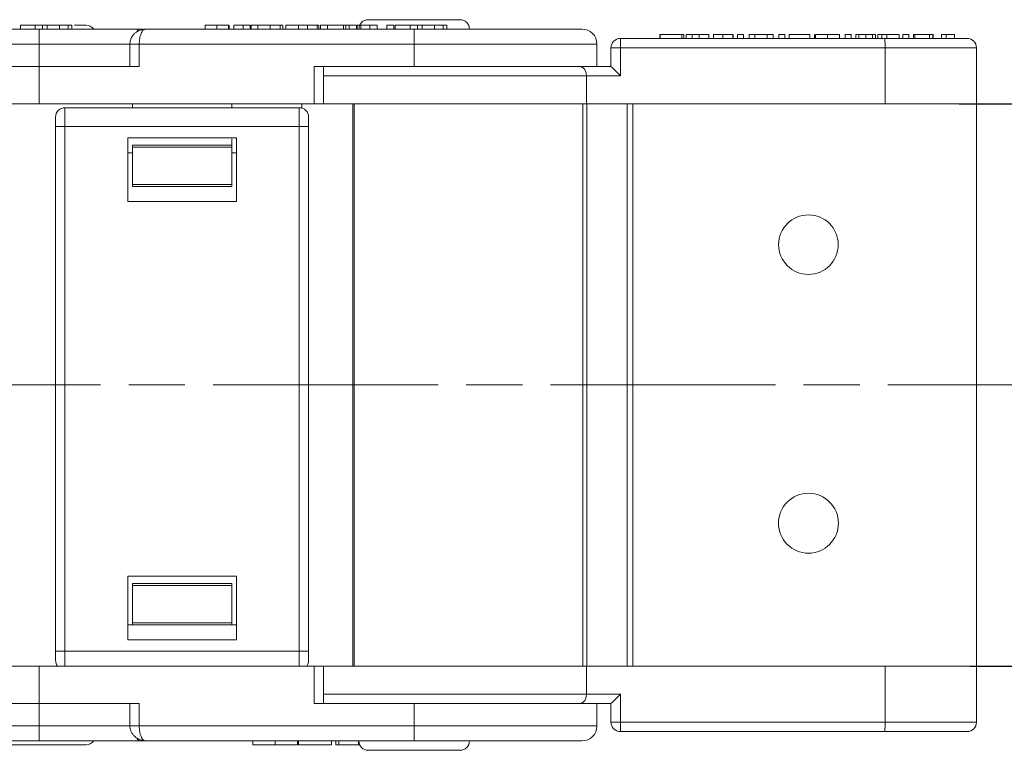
# Model space of a CAD drawing. Header units: millimetres. Extents: x 3378 to 3879, y -297 to 55.
# Tile 8 of 31: x 3751 to 3804, y -203 to -164. Entities that reach past the tile are written whole.
import ezdxf

# ---------------------------------------------------------------- set-up
doc = ezdxf.new("R2010")
doc.units = ezdxf.units.MM
doc.linetypes.add('ACAD_ISO08W100', pattern=[36, 24, -3, 6, -3])
doc.linetypes.add('CENTER', pattern=[0.6, 0.375, -0.075, 0.075, -0.075])
doc.layers.add('中心线', color=1, linetype='CENTER', lineweight=25)
doc.styles.get("Standard").update_dxf_attribs({"font": '仿宋_GB2312.ttf', "width": 0.8})
doc.dimstyles.new('ISO-15', dxfattribs={"dimtxt": 5, "dimasz": 5, "dimexe": 2.5, "dimexo": 0.625, "dimgap": 2.5, "dimtad": 1, "dimdsep": 46, "dimtxsty": 'Standard', "dimcen": 2.5, "dimadec": 0, "dimazin": 0, "dimtfac": 1, "dimtmove": 0, "dimatfit": 3, "dimfxl": 0, "dimarcsym": 0})

# ---------------------------------------------------------------- blocks, each defined once
blk = doc.blocks.new('*D299')
at = {"color": 0, "lineweight": -2}
for p, q in [((3801.167, -168.048), (3827.184, -168.048)), ((3824.684, -173.048), (3824.684, -193.048)), ((3801.756, -198.048), (3827.184, -198.048))]:
    blk.add_line(p, q, dxfattribs=at)
at = {"color": 0, "lineweight": 9}
for points in [[(3823.851, -173.048), (3825.517, -173.048), (3824.684, -168.048)], [(3823.851, -193.048), (3825.517, -193.048), (3824.684, -198.048)]]:
    blk.add_solid(points, dxfattribs=at)
at = {"layer": 'Defpoints', "color": 0, "lineweight": 9}
for p in [(3800.542, -168.048), (3801.131, -198.048), (3824.684, -198.048)]:
    blk.add_point(p, dxfattribs=at)
at = {"color": 0, "lineweight": 9, "insert": (3819.684, -183.048), "char_height": 5, "attachment_point": 5, "rotation": 90}
blk.add_mtext('30', dxfattribs=at)

msp = doc.modelspace()

# ---------------------------------------------------------------- linework, layer by layer
at = {"color": 7, "linetype": 'Continuous', "lineweight": 15}
for p, q in [((3751.092, -164.048), (3751.092, -163.848)), ((3751.887, -163.848), (3751.092, -163.848)), ((3752.271, -163.848), (3751.887, -163.848)), ((3751.887, -164.048), (3751.887, -163.848)), ((3752.271, -163.848), (3752.271, -164.048)), ((3752.528, -163.848), (3752.271, -163.848)), ((3752.528, -164.048), (3752.528, -163.848)), ((3753.18, -164.048), (3753.18, -163.848)), ((3753.636, -164.048), (3753.636, -163.848)), ((3753.834, -164.048), (3753.834, -163.848)), ((3760.947, -164.048), (3760.947, -163.848)), ((3761.565, -164.048), (3761.565, -163.848)), ((3762.186, -164.048), (3762.186, -163.848)), ((3762.208, -163.848), (3762.186, -163.848)), ((3762.229, -164.048), (3762.229, -163.848)), ((3762.485, -164.048), (3762.485, -163.848)), ((3762.972, -164.048), (3762.972, -163.848)), ((3762.972, -163.848), (3763.356, -163.848)), ((3763.356, -164.048), (3763.356, -163.848)), ((3763.398, -164.048), (3763.398, -163.848)), ((3763.766, -164.048), (3763.766, -163.848)), ((3764.234, -163.848), (3764.17, -163.848)), ((3764.42, -163.848), (3764.42, -164.048)), ((3764.957, -164.048), (3764.957, -163.848)), ((3765.099, -164.048), (3765.099, -163.848)), ((3765.252, -163.848), (3765.252, -164.048)), ((3765.252, -163.848), (3765.929, -163.848)), ((3765.929, -164.048), (3765.929, -163.848)), ((3766.857, -163.848), (3766.275, -163.848)), ((3766.413, -164.048), (3766.413, -163.848)), ((3767.018, -163.848), (3766.857, -163.848)), ((3766.918, -164.048), (3766.918, -163.848)), ((3767.018, -164.048), (3767.018, -163.848)), ((3767.097, -164.048), (3767.097, -163.848)), ((3767.481, -163.848), (3767.097, -163.848)), ((3767.481, -163.848), (3767.481, -164.048)), ((3768.327, -163.848), (3767.481, -163.848)), ((3768.327, -164.048), (3768.327, -163.848)), ((3768.456, -163.848), (3768.327, -163.848)), ((3768.456, -164.048), (3768.456, -163.848)), ((3768.634, -163.848), (3768.456, -163.848)), ((3768.634, -164.048), (3768.634, -163.848)), ((3769.018, -163.848), (3768.634, -163.848)), ((3769.018, -163.848), (3769.018, -164.048)), ((3769.065, -164.048), (3769.065, -163.848)), ((3769.248, -164.048), (3769.248, -163.848)), ((3769.735, -164.048), (3769.735, -163.848)), ((3769.735, -163.848), (3770.12, -163.848)), ((3770.12, -164.048), (3770.12, -163.848)), ((3770.632, -164.048), (3770.632, -163.848)), ((3771.016, -163.848), (3770.632, -163.848)), ((3771.016, -163.848), (3771.016, -164.048)), ((3771.092, -164.048), (3771.092, -163.848)), ((3771.887, -163.848), (3771.092, -163.848)), ((3771.887, -164.048), (3771.887, -163.848)), ((3772.271, -163.848), (3771.887, -163.848)), ((3772.271, -163.848), (3772.271, -164.048)), ((3772.528, -163.848), (3772.271, -163.848)), ((3772.528, -164.048), (3772.528, -163.848)), ((3773.18, -164.048), (3773.18, -163.848)), ((3773.636, -164.048), (3773.636, -163.848)), ((3773.834, -164.048), (3773.834, -163.848)), ((3752.097, -164.048), (3737.767, -164.048)), ((3752.097, -164.848), (3752.097, -164.048)), ((3757.767, -164.048), (3757.702, -164.078)), ((3772.097, -164.048), (3757.767, -164.048)), ((3772.097, -164.848), (3772.097, -164.048)), ((3785.199, -164.548), (3785.199, -164.348)), ((3785.225, -164.348), (3785.199, -164.348)), ((3786.379, -164.348), (3785.225, -164.348)), ((3785.225, -164.548), (3785.225, -164.348)), ((3786.379, -164.548), (3786.379, -164.348)), ((3786.481, -164.348), (3786.379, -164.348)), ((3786.481, -164.548), (3786.481, -164.348)), ((3786.609, -164.548), (3786.609, -164.348)), ((3786.927, -164.548), (3786.927, -164.348)), ((3787.305, -164.548), (3787.305, -164.348)), ((3787.305, -164.348), (3787.815, -164.348)), ((3787.815, -164.548), (3787.815, -164.348)), ((3788.071, -164.548), (3788.071, -164.348)), ((3788.572, -164.548), (3788.572, -164.348)), ((3789.097, -164.548), (3789.097, -164.348)), ((3789.122, -164.548), (3789.122, -164.348)), ((3789.353, -164.548), (3789.353, -164.348)), ((3789.661, -164.348), (3789.353, -164.348)), ((3789.661, -164.548), (3789.661, -164.348)), ((3789.968, -164.548), (3789.968, -164.348)), ((3790.276, -164.348), (3789.968, -164.348)), ((3790.929, -164.348), (3790.276, -164.348)), ((3790.276, -164.548), (3790.276, -164.348)), ((3790.929, -164.548), (3790.929, -164.348)), ((3791.25, -164.348), (3790.929, -164.348)), ((3791.25, -164.548), (3791.25, -164.348)), ((3791.558, -164.548), (3791.558, -164.348)), ((3791.866, -164.348), (3791.558, -164.348)), ((3791.866, -164.548), (3791.866, -164.348)), ((3792.097, -164.548), (3792.097, -164.348)), ((3793.199, -164.348), (3792.097, -164.348)), ((3793.199, -164.548), (3793.199, -164.348)), ((3793.456, -164.548), (3793.456, -164.348)), ((3793.507, -164.548), (3793.507, -164.348)), ((3794.139, -164.548), (3794.139, -164.348)), ((3794.139, -164.348), (3794.789, -164.348)), ((3794.789, -164.548), (3794.789, -164.348)), ((3795.404, -164.348), (3795.097, -164.348)), ((3795.097, -164.548), (3795.097, -164.348)), ((3795.404, -164.548), (3795.404, -164.348)), ((3795.661, -164.548), (3795.661, -164.348)), ((3795.819, -164.548), (3795.819, -164.348)), ((3796.186, -164.548), (3796.186, -164.348)), ((3796.553, -164.348), (3796.553, -164.548)), ((3796.712, -164.548), (3796.712, -164.348)), ((3796.84, -164.548), (3796.84, -164.348)), ((3797.045, -164.348), (3796.84, -164.348)), ((3797.045, -164.548), (3797.045, -164.348)), ((3797.312, -164.348), (3797.045, -164.348)), ((3797.312, -164.548), (3797.312, -164.348)), ((3797.968, -164.348), (3797.312, -164.348)), ((3797.968, -164.548), (3797.968, -164.348)), ((3798.481, -164.348), (3798.174, -164.348)), ((3798.174, -164.548), (3798.174, -164.348)), ((3798.481, -164.548), (3798.481, -164.348)), ((3798.738, -164.548), (3798.738, -164.348)), ((3798.815, -164.548), (3798.815, -164.348)), ((3799.584, -164.348), (3798.815, -164.348)), ((3799.584, -164.548), (3799.584, -164.348)), ((3799.763, -164.348), (3799.584, -164.348)), ((3799.763, -164.548), (3799.763, -164.348)), ((3799.789, -164.348), (3799.763, -164.348)), ((3799.789, -164.548), (3799.789, -164.348)), ((3800.225, -164.348), (3800.225, -164.548)), ((3800.225, -164.348), (3800.47, -164.348)), ((3800.47, -164.548), (3800.47, -164.348)), ((3800.917, -164.548), (3800.917, -164.348)), ((3737.432, -164.848), (3752.097, -164.848)), ((3752.097, -164.848), (3752.097, -166.048)), ((3756.978, -164.848), (3752.097, -164.848)), ((3756.932, -164.848), (3756.932, -166.048)), ((3757.432, -164.848), (3756.932, -164.848)), ((3757.432, -166.048), (3757.432, -164.848)), ((3757.432, -164.848), (3772.097, -164.848)), ((3772.097, -164.848), (3772.097, -166.048)), ((3781.847, -164.848), (3772.097, -164.848)), ((3781.847, -166.048), (3781.847, -164.848)), ((3783.097, -164.548), (3797.205, -164.548)), ((3782.597, -165.048), (3782.597, -166.048)), ((3783.109, -165.048), (3782.597, -165.048)), ((3783.109, -166.548), (3783.109, -165.048)), ((3783.109, -165.048), (3797.217, -165.048)), ((3797.217, -165.048), (3797.217, -168.048)), ((3802.097, -165.048), (3797.217, -165.048)), ((3802.097, -168.048), (3802.097, -165.048)), ((3746.761, -166.048), (3752.097, -166.048)), ((3752.097, -168.048), (3752.097, -166.048)), ((3752.097, -166.048), (3757.432, -166.048)), ((3766.761, -166.048), (3766.761, -168.048)), ((3766.761, -166.048), (3772.097, -166.048)), ((3767.261, -168.048), (3767.261, -166.048)), ((3772.097, -166.048), (3781.452, -166.048)), ((3781.452, -166.048), (3782.597, -166.048)), ((3781.289, -166.548), (3767.261, -166.548)), ((3781.289, -168.048), (3781.289, -166.548)), ((3781.289, -166.548), (3783.109, -166.548)), ((3752.097, -168.048), (3747.261, -168.048)), ((3766.761, -168.048), (3752.097, -168.048)), ((3757.067, -168.048), (3757.067, -168.248)), ((3762.367, -168.048), (3762.367, -168.248)), ((3766.113, -168.048), (3766.113, -168.27)), ((3766.761, -168.048), (3767.261, -168.048)), ((3767.261, -168.048), (3781.289, -168.048)), ((3768.829, -168.048), (3768.829, -183.048)), ((3768.896, -183.048), (3768.896, -168.048)), ((3781.097, -168.048), (3781.097, -183.048)), ((3781.289, -168.048), (3797.217, -168.048)), ((3781.31, -183.048), (3781.31, -168.048)), ((3783.468, -168.048), (3783.468, -183.048)), ((3783.754, -183.048), (3783.754, -168.048)), ((3797.217, -168.048), (3802.097, -168.048)), ((3802.097, -183.048), (3802.097, -168.048)), ((3753.467, -168.248), (3753.467, -169.248)), ((3765.967, -168.248), (3753.467, -168.248)), ((3765.967, -169.248), (3765.967, -168.248)), ((3753.467, -169.248), (3752.967, -169.248)), ((3752.967, -169.248), (3752.967, -183.048)), ((3753.467, -169.248), (3765.967, -169.248)), ((3753.467, -183.048), (3753.467, -169.248)), ((3766.467, -169.248), (3765.967, -169.248)), ((3765.967, -169.248), (3765.967, -183.048)), ((3766.467, -183.048), (3766.467, -169.248)), ((3762.617, -169.848), (3756.817, -169.848)), ((3756.817, -173.248), (3756.817, -169.848)), ((3762.367, -169.916), (3762.367, -170.248)), ((3762.617, -173.248), (3762.617, -169.848)), ((3756.817, -170.648), (3757.067, -170.648)), ((3762.367, -170.248), (3757.067, -170.248)), ((3757.067, -170.248), (3757.067, -170.348)), ((3762.367, -170.348), (3757.067, -170.348)), ((3757.067, -170.348), (3757.067, -172.348)), ((3762.367, -170.348), (3762.367, -170.248)), ((3762.367, -170.348), (3762.367, -172.348)), ((3762.367, -170.648), (3762.617, -170.648)), ((3757.067, -172.348), (3762.367, -172.348)), ((3757.067, -172.348), (3757.067, -172.448)), ((3757.067, -172.448), (3762.367, -172.448)), ((3762.367, -172.448), (3762.367, -172.348)), ((3762.617, -173.248), (3756.817, -173.248)), ((3752.967, -183.048), (3752.967, -197.248)), ((3753.467, -197.248), (3753.467, -183.048)), ((3765.967, -183.048), (3765.967, -197.248)), ((3766.467, -197.248), (3766.467, -183.048)), ((3768.829, -183.048), (3768.829, -198.048)), ((3768.896, -198.048), (3768.896, -183.048)), ((3781.097, -183.048), (3781.097, -198.048)), ((3781.31, -198.048), (3781.31, -183.048)), ((3783.468, -183.048), (3783.468, -198.048)), ((3783.754, -198.048), (3783.754, -183.048)), ((3802.097, -198.048), (3802.097, -183.048)), ((3756.817, -193.248), (3762.617, -193.248)), ((3756.817, -193.248), (3756.817, -196.648)), ((3762.617, -193.248), (3762.617, -196.648)), ((3762.367, -193.648), (3757.067, -193.648)), ((3757.067, -193.648), (3757.067, -193.748)), ((3762.367, -193.748), (3757.067, -193.748)), ((3757.067, -193.748), (3757.067, -195.748)), ((3762.367, -193.748), (3762.367, -193.648)), ((3762.367, -193.748), (3762.367, -195.748)), ((3757.067, -195.848), (3756.817, -195.848)), ((3757.067, -195.748), (3762.367, -195.748)), ((3757.067, -195.748), (3757.067, -195.848)), ((3757.067, -195.848), (3762.367, -195.848)), ((3762.367, -195.848), (3762.367, -195.748)), ((3762.617, -195.848), (3762.367, -195.848)), ((3756.817, -196.648), (3762.617, -196.648)), ((3752.967, -197.248), (3753.467, -197.248)), ((3765.967, -197.248), (3753.467, -197.248)), ((3753.467, -197.248), (3753.467, -198.048)), ((3765.967, -197.248), (3766.467, -197.248)), ((3765.967, -198.048), (3765.967, -197.248)), ((3747.261, -198.048), (3752.097, -198.048)), ((3752.097, -200.048), (3752.097, -198.048)), ((3752.097, -198.048), (3766.761, -198.048)), ((3766.761, -198.048), (3766.761, -200.048)), ((3767.261, -198.048), (3766.761, -198.048)), ((3767.261, -200.048), (3767.261, -198.048)), ((3781.289, -198.048), (3767.261, -198.048)), ((3781.289, -199.548), (3781.289, -198.048)), ((3797.217, -198.048), (3781.289, -198.048)), ((3797.217, -198.048), (3797.217, -201.048)), ((3802.097, -198.048), (3797.217, -198.048)), ((3802.097, -201.048), (3802.097, -198.048)), ((3767.261, -199.548), (3781.289, -199.548)), ((3783.109, -199.548), (3781.289, -199.548)), ((3783.109, -201.048), (3783.109, -199.548)), ((3746.761, -200.048), (3752.097, -200.048)), ((3752.097, -200.048), (3752.097, -201.248)), ((3757.432, -200.048), (3752.097, -200.048)), ((3756.932, -200.048), (3756.932, -201.248)), ((3757.432, -201.248), (3757.432, -200.048)), ((3766.761, -200.048), (3772.097, -200.048)), ((3772.097, -200.048), (3772.097, -201.248)), ((3781.452, -200.048), (3772.097, -200.048)), ((3781.452, -200.048), (3782.597, -200.048)), ((3781.847, -201.248), (3781.847, -200.048)), ((3782.597, -200.048), (3782.597, -201.048)), ((3782.597, -201.048), (3783.109, -201.048)), ((3797.217, -201.048), (3783.109, -201.048)), ((3797.217, -201.048), (3802.097, -201.048)), ((3752.097, -201.248), (3737.432, -201.248)), ((3752.097, -201.248), (3752.097, -202.048)), ((3752.097, -201.248), (3756.948, -201.248)), ((3756.932, -201.248), (3757.432, -201.248)), ((3772.097, -201.248), (3757.432, -201.248)), ((3772.097, -201.248), (3772.097, -202.048)), ((3772.097, -201.248), (3781.847, -201.248)), ((3797.205, -201.548), (3783.097, -201.548)), ((3737.767, -202.048), (3752.097, -202.048)), ((3757.767, -202.048), (3772.097, -202.048)), ((3763.494, -202.048), (3763.494, -202.248)), ((3764.677, -202.248), (3764.677, -202.048)), ((3765.866, -202.048), (3765.866, -202.248)), ((3765.928, -202.248), (3765.928, -202.048)), ((3767.691, -202.048), (3767.691, -202.248)), ((3767.913, -202.048), (3767.913, -202.248)), ((3768.073, -202.048), (3768.073, -202.248)), ((3769.131, -202.248), (3769.131, -202.048)), ((3765.928, -202.248), (3767.691, -202.248)), ((3767.913, -202.248), (3768.073, -202.248)), ((3768.073, -202.248), (3769.131, -202.248)), ((3769.131, -202.248), (3769.188, -202.248))]:
    msp.add_line(p, q, dxfattribs=at)
at = {"color": 7, "linetype": 'Continuous', "lineweight": 15, "flags": 128}
for points in [[(3757.767, -164.048), (3757.702, -164.058), (3757.684, -164.064)], [(3757.674, -202.028), (3757.702, -202.039), (3757.767, -202.048)]]:
    msp.add_lwpolyline(points, dxfattribs=at)
at = {"color": 7, "linetype": 'Continuous', "lineweight": 15}
for centre, radius in [((3793.131, -175.556), 1.59), ((3793.131, -190.425), 1.6)]:
    msp.add_circle(centre, radius, dxfattribs=at)
for centre, radius, start, end in [((3754.597, -164.348), 0.5, 37.7178, 90), ((3769.647, -164.048), 0.5, 90, 180), ((3774.547, -164.048), 0.5, 0, 90), ((3757.544, -164.291), 0.255, 113.2095, 157.7351), ((3781.047, -164.848), 0.8, 0, 90), ((3783.097, -165.048), 0.5, 90, 180), ((3777.896, -164.923), 5.214, 358.627, 4.1252), ((3792.004, -164.923), 5.214, 358.627, 4.1252), ((3801.597, -165.048), 0.5, 0, 90), ((3753.467, -168.748), 0.5, 90, 180), ((3765.967, -168.748), 0.5, 360, 90), ((3753.467, -197.748), 0.5, 180, 216.8699), ((3765.967, -197.748), 0.5, 323.1301, 360), ((3783.097, -201.048), 0.5, 180, 270), ((3777.896, -201.173), 5.214, 355.8748, 1.373), ((3792.004, -201.173), 5.214, 355.8748, 1.373), ((3801.597, -201.048), 0.5, 270, 0), ((3781.047, -201.248), 0.8, 270, 360), ((3754.597, -201.748), 0.5, 270, 322.4694), ((3757.538, -201.801), 0.252, 201.5173, 259.1604), ((3769.647, -202.048), 0.5, 180, 270), ((3774.547, -202.048), 0.5, 270, 0)]:
    msp.add_arc(centre, radius, start, end, dxfattribs=at)
for centre, major_axis, start_param, end_param in [((3783.097, -166.548), (-0.5, 0.5), 4.700376, 6.271173), ((3783.097, -199.548), (-0.5, -0.5), 0.012013, 1.582809)]:
    msp.add_ellipse(centre, major_axis=major_axis, ratio=0.012013, start_param=start_param, end_param=end_param, dxfattribs=at)
for points, knots in [([(3753.18, -163.848), (3753.113, -163.848), (3752.982, -163.848), (3752.809, -163.848), (3752.674, -163.848), (3752.539, -163.848), (3752.532, -163.848), (3752.527, -163.848)], [0, 0, 0, 0, 0.147573, 0.284708, 0.42143, 0.569087, 1, 1, 1, 1]), ([(3753.636, -163.848), (3753.614, -163.848), (3753.569, -163.848), (3753.486, -163.848), (3753.396, -163.848), (3753.314, -163.848), (3753.241, -163.848), (3753.201, -163.848), (3753.18, -163.848)], [0, 0, 0, 0, 0.193766, 0.39358, 0.576637, 0.765409, 0.88229, 1, 1, 1, 1]), ([(3753.834, -163.848), (3753.833, -163.848), (3753.831, -163.848), (3753.811, -163.848), (3753.781, -163.848), (3753.748, -163.848), (3753.703, -163.848), (3753.659, -163.848), (3753.636, -163.848)], [0, 0, 0, 0, 0.236152, 0.473855, 0.601652, 0.730266, 0.863502, 1, 1, 1, 1]), ([(3754.597, -163.848), (3754.562, -163.848), (3754.508, -163.848), (3754.232, -163.848), (3754.045, -163.848), (3753.97, -163.848)], [0, 0, 0, 0, 0.523751, 0.808868, 1, 1, 1, 1]), ([(3761.565, -163.848), (3761.464, -163.848), (3761.307, -163.848), (3761.126, -163.848), (3761.013, -163.848), (3760.955, -163.848), (3760.95, -163.848), (3760.947, -163.848)], [0, 0, 0, 0, 0.288996, 0.450693, 0.612382, 0.824011, 1, 1, 1, 1]), ([(3762.186, -163.848), (3762.158, -163.848), (3762.102, -163.848), (3761.948, -163.848), (3761.763, -163.848), (3761.633, -163.848), (3761.565, -163.848)], [0, 0, 0, 0, 0.254384, 0.503489, 0.74052, 1, 1, 1, 1]), ([(3762.485, -163.848), (3762.546, -163.848), (3762.667, -163.848), (3762.831, -163.848), (3762.925, -163.848), (3762.972, -163.848)], [0, 0, 0, 0, 0.340777, 0.666506, 1, 1, 1, 1]), ([(3763.817, -163.848), (3763.766, -163.848), (3763.648, -163.848), (3763.507, -163.848), (3763.412, -163.848), (3763.403, -163.848), (3763.398, -163.848)], [0, 0, 0, 0, 0.1784934, 0.4138134, 0.6871296, 1, 1, 1, 1]), ([(3764.42, -163.848), (3764.326, -163.848), (3764.165, -163.848), (3763.971, -163.848), (3763.844, -163.848), (3763.785, -163.848), (3763.77, -163.848), (3763.766, -163.848)], [0, 0, 0, 0, 0.284938, 0.489037, 0.692754, 0.904788, 1, 1, 1, 1]), ([(3764.957, -163.848), (3764.931, -163.848), (3764.878, -163.848), (3764.778, -163.848), (3764.666, -163.848), (3764.567, -163.848), (3764.484, -163.848), (3764.441, -163.848), (3764.42, -163.848)], [0, 0, 0, 0, 0.198178, 0.402258, 0.594941, 0.795362, 0.897384, 1, 1, 1, 1]), ([(3765.099, -163.848), (3765.098, -163.848), (3765.097, -163.848), (3765.089, -163.848), (3765.076, -163.848), (3765.053, -163.848), (3765.017, -163.848), (3764.977, -163.848), (3764.957, -163.848)], [0, 0, 0, 0, 0.142815, 0.286331, 0.415095, 0.544797, 0.769652, 1, 1, 1, 1]), ([(3765.929, -163.848), (3765.962, -163.848), (3766.029, -163.848), (3766.143, -163.848), (3766.247, -163.848), (3766.342, -163.848), (3766.39, -163.848), (3766.413, -163.848)], [0, 0, 0, 0, 0.2061597, 0.4123253, 0.7060368, 0.8529783, 1, 1, 1, 1]), ([(3766.413, -163.848), (3766.48, -163.848), (3766.603, -163.848), (3766.754, -163.848), (3766.856, -163.848), (3766.911, -163.848), (3766.916, -163.848), (3766.918, -163.848)], [0, 0, 0, 0, 0.24221, 0.444968, 0.647176, 0.869019, 1, 1, 1, 1]), ([(3769.152, -163.848), (3769.14, -163.848), (3769.066, -163.848), (3769.065, -163.848), (3769.065, -163.848)], [0, 0, 0, 0, 0.158241, 1, 1, 1, 1]), ([(3769.248, -163.848), (3769.31, -163.848), (3769.43, -163.848), (3769.595, -163.848), (3769.688, -163.848), (3769.735, -163.848)], [0, 0, 0, 0, 0.340777, 0.666506, 1, 1, 1, 1]), ([(3774.547, -163.548), (3774.514, -163.548), (3774.463, -163.548), (3774.158, -163.548), (3773.841, -163.548), (3773.451, -163.548), (3772.88, -163.548), (3772.097, -163.548), (3771.313, -163.548), (3770.742, -163.548), (3770.352, -163.548), (3770.035, -163.548), (3769.73, -163.548), (3769.68, -163.548), (3769.647, -163.548)], [0, 0, 0, 0, 0.119721, 0.184896, 0.25, 0.315174, 0.380279, 0.5, 0.619721, 0.684896, 0.75, 0.815174, 0.880279, 1, 1, 1, 1]), ([(3773.18, -163.848), (3773.113, -163.848), (3772.982, -163.848), (3772.809, -163.848), (3772.674, -163.848), (3772.539, -163.848), (3772.532, -163.848), (3772.527, -163.848)], [0, 0, 0, 0, 0.147573, 0.284708, 0.42143, 0.569087, 1, 1, 1, 1]), ([(3773.636, -163.848), (3773.614, -163.848), (3773.569, -163.848), (3773.486, -163.848), (3773.396, -163.848), (3773.314, -163.848), (3773.241, -163.848), (3773.201, -163.848), (3773.18, -163.848)], [0, 0, 0, 0, 0.193766, 0.39358, 0.576637, 0.765409, 0.88229, 1, 1, 1, 1]), ([(3773.834, -163.848), (3773.833, -163.848), (3773.831, -163.848), (3773.811, -163.848), (3773.781, -163.848), (3773.748, -163.848), (3773.703, -163.848), (3773.659, -163.848), (3773.636, -163.848)], [0, 0, 0, 0, 0.236152, 0.473855, 0.601652, 0.730266, 0.863502, 1, 1, 1, 1]), ([(3757.603, -164.048), (3757.404, -164.048), (3756.748, -164.048), (3755.427, -164.048), (3753.769, -164.048), (3752.643, -164.048), (3752.097, -164.048)], [0, 0, 0, 0, 0.131726, 0.434692, 0.725565, 1, 1, 1, 1]), ([(3757.702, -164.064), (3757.637, -164.072), (3757.488, -164.091), (3757.306, -164.183), (3757.153, -164.31), (3757.04, -164.453), (3756.95, -164.641), (3756.938, -164.778), (3756.932, -164.848)], [0, 0, 0, 0, 0.163713, 0.378531, 0.509097, 0.657229, 0.822903, 1, 1, 1, 1]), ([(3757.702, -164.078), (3757.683, -164.084), (3757.619, -164.105), (3757.544, -164.236), (3757.486, -164.404), (3757.455, -164.546), (3757.436, -164.696), (3757.433, -164.798), (3757.432, -164.848)], [0, 0, 0, 0, 0.135679, 0.438638, 0.587386, 0.730058, 0.86734, 1, 1, 1, 1]), ([(3781.047, -164.048), (3781.018, -164.048), (3780.958, -164.048), (3780.46, -164.048), (3779.634, -164.048), (3778.47, -164.048), (3777.039, -164.048), (3775.435, -164.048), (3773.767, -164.048), (3772.643, -164.048), (3772.097, -164.048)], [0, 0, 0, 0, 0.116516, 0.240011, 0.368641, 0.5, 0.631359, 0.759989, 0.883484, 1, 1, 1, 1]), ([(3786.609, -164.348), (3786.612, -164.348), (3786.616, -164.348), (3786.671, -164.348), (3786.766, -164.348), (3786.861, -164.348), (3786.915, -164.348), (3786.927, -164.348)], [0, 0, 0, 0, 0.254109, 0.509869, 0.758571, 0.943833, 1, 1, 1, 1]), ([(3786.927, -164.348), (3786.947, -164.348), (3786.988, -164.348), (3787.051, -164.348), (3787.115, -164.348), (3787.178, -164.348), (3787.241, -164.348), (3787.284, -164.348), (3787.305, -164.348)], [0, 0, 0, 0, 0.1650957, 0.3323336, 0.4989735, 0.6657812, 0.8328611, 1, 1, 1, 1]), ([(3788.572, -164.348), (3788.504, -164.348), (3788.387, -164.348), (3788.245, -164.348), (3788.147, -164.348), (3788.081, -164.348), (3788.074, -164.348), (3788.071, -164.348)], [0, 0, 0, 0, 0.244171, 0.417431, 0.589751, 0.797473, 1, 1, 1, 1]), ([(3789.097, -164.348), (3789.085, -164.348), (3789.065, -164.348), (3788.967, -164.348), (3788.84, -164.348), (3788.7, -164.348), (3788.61, -164.348), (3788.572, -164.348)], [0, 0, 0, 0, 0.3216668, 0.5091114, 0.6978137, 0.8706424, 1, 1, 1, 1]), ([(3793.507, -164.348), (3793.513, -164.348), (3793.526, -164.348), (3793.625, -164.348), (3793.748, -164.348), (3793.92, -164.348), (3794.051, -164.348), (3794.139, -164.348)], [0, 0, 0, 0, 0.21808, 0.432748, 0.574786, 0.717128, 1, 1, 1, 1]), ([(3795.819, -164.348), (3795.795, -164.348), (3795.747, -164.348), (3795.709, -164.348), (3795.684, -164.348), (3795.67, -164.348), (3795.662, -164.348), (3795.661, -164.348), (3795.661, -164.348)], [0, 0, 0, 0, 0.179055, 0.363064, 0.52073, 0.679326, 0.83951, 1, 1, 1, 1]), ([(3796.186, -164.348), (3796.156, -164.348), (3796.094, -164.348), (3796.01, -164.348), (3795.936, -164.348), (3795.884, -164.348), (3795.846, -164.348), (3795.828, -164.348), (3795.819, -164.348)], [0, 0, 0, 0, 0.205745, 0.41914, 0.597967, 0.784446, 0.891822, 1, 1, 1, 1]), ([(3796.553, -164.348), (3796.538, -164.348), (3796.506, -164.348), (3796.45, -164.348), (3796.39, -164.348), (3796.327, -164.348), (3796.258, -164.348), (3796.21, -164.348), (3796.186, -164.348)], [0, 0, 0, 0, 0.1832926, 0.3708047, 0.5204691, 0.6744147, 0.8351892, 1, 1, 1, 1]), ([(3796.712, -164.348), (3796.711, -164.348), (3796.709, -164.348), (3796.693, -164.348), (3796.669, -164.348), (3796.643, -164.348), (3796.608, -164.348), (3796.571, -164.348), (3796.553, -164.348)], [0, 0, 0, 0, 0.240478, 0.481926, 0.608703, 0.736129, 0.866883, 1, 1, 1, 1]), ([(3798.783, -164.348), (3798.775, -164.348), (3798.739, -164.348), (3798.738, -164.348), (3798.738, -164.348)], [0, 0, 0, 0, 0.220402, 1, 1, 1, 1]), ([(3800.47, -164.348), (3800.504, -164.348), (3800.582, -164.348), (3800.763, -164.348), (3800.891, -164.348), (3800.917, -164.348)], [0, 0, 0, 0, 0.385879, 0.872038, 1, 1, 1, 1]), ([(3797.205, -164.548), (3797.761, -164.548), (3798.617, -164.548), (3799.639, -164.548), (3800.34, -164.548), (3800.903, -164.548), (3801.448, -164.548), (3801.538, -164.548), (3801.597, -164.548)], [0, 0, 0, 0, 0.239786, 0.368572, 0.5, 0.631428, 0.760214, 1, 1, 1, 1]), ([(3772.189, -166.048), (3772.208, -166.048), (3772.767, -166.048), (3773.889, -166.048), (3775.5, -166.048), (3777.024, -166.048), (3778.383, -166.048), (3779.507, -166.048), (3780.383, -166.048), (3780.748, -166.048), (3780.926, -166.048)], [0, 0, 0, 0, 0.004906, 0.144614, 0.288997, 0.435837, 0.582677, 0.72706, 0.866767, 1, 1, 1, 1]), ([(3780.926, -166.048), (3780.969, -166.054), (3781.057, -166.066), (3781.158, -166.152), (3781.223, -166.253), (3781.261, -166.347), (3781.284, -166.446), (3781.288, -166.515), (3781.289, -166.548)], [0, 0, 0, 0, 0.2494928, 0.4990839, 0.6363631, 0.7644642, 0.8850235, 1, 1, 1, 1]), ([(3752.967, -168.748), (3752.967, -168.755), (3752.967, -168.765), (3752.967, -168.828), (3752.967, -168.892), (3752.967, -168.972), (3752.967, -169.088), (3752.967, -169.185), (3752.967, -169.248)], [0, 0, 0, 0, 0.239443, 0.369379, 0.5, 0.629936, 0.760557, 1, 1, 1, 1]), ([(3766.467, -169.248), (3766.467, -169.185), (3766.467, -169.088), (3766.467, -168.972), (3766.467, -168.892), (3766.467, -168.828), (3766.467, -168.765), (3766.467, -168.755), (3766.467, -168.748)], [0, 0, 0, 0, 0.239443, 0.369379, 0.5, 0.629936, 0.760557, 1, 1, 1, 1]), ([(3752.967, -197.248), (3752.967, -197.311), (3752.967, -197.408), (3752.967, -197.525), (3752.967, -197.604), (3752.967, -197.669), (3752.967, -197.731), (3752.967, -197.742), (3752.967, -197.748)], [0, 0, 0, 0, 0.239443, 0.369379, 0.5, 0.629936, 0.760557, 1, 1, 1, 1]), ([(3766.467, -197.748), (3766.467, -197.742), (3766.467, -197.731), (3766.467, -197.669), (3766.467, -197.604), (3766.467, -197.525), (3766.467, -197.408), (3766.467, -197.311), (3766.467, -197.248)], [0, 0, 0, 0, 0.239443, 0.369379, 0.5, 0.629936, 0.760557, 1, 1, 1, 1]), ([(3780.926, -200.048), (3780.969, -200.042), (3781.057, -200.03), (3781.158, -199.945), (3781.223, -199.843), (3781.261, -199.75), (3781.284, -199.65), (3781.288, -199.582), (3781.289, -199.548)], [0, 0, 0, 0, 0.2494932, 0.4990846, 0.6363765, 0.7644821, 0.8850371, 1, 1, 1, 1]), ([(3780.926, -200.048), (3780.748, -200.048), (3780.383, -200.048), (3779.507, -200.048), (3778.383, -200.048), (3777.024, -200.048), (3775.5, -200.048), (3773.889, -200.048), (3772.767, -200.048), (3772.208, -200.048), (3772.189, -200.048)], [0, 0, 0, 0, 0.133233, 0.27294, 0.417323, 0.564163, 0.711003, 0.855386, 0.995094, 1, 1, 1, 1]), ([(3756.932, -201.248), (3756.934, -201.292), (3756.939, -201.384), (3756.982, -201.525), (3757.055, -201.663), (3757.159, -201.787), (3757.284, -201.887), (3757.468, -201.988), (3757.609, -202.015), (3757.702, -202.033)], [0, 0, 0, 0, 0.109371, 0.228448, 0.3548, 0.485173, 0.616488, 0.746555, 1, 1, 1, 1]), ([(3757.432, -201.248), (3757.433, -201.299), (3757.436, -201.401), (3757.455, -201.551), (3757.486, -201.693), (3757.544, -201.861), (3757.639, -202.015), (3757.725, -202.037), (3757.767, -202.048)], [0, 0, 0, 0, 0.115349, 0.234722, 0.358791, 0.488149, 0.751597, 1, 1, 1, 1]), ([(3801.597, -201.548), (3801.538, -201.548), (3801.448, -201.548), (3800.903, -201.548), (3800.34, -201.548), (3799.639, -201.548), (3798.617, -201.548), (3797.761, -201.548), (3797.205, -201.548)], [0, 0, 0, 0, 0.239786, 0.368572, 0.5, 0.631428, 0.760214, 1, 1, 1, 1]), ([(3757.674, -202.048), (3757.453, -202.048), (3756.774, -202.048), (3755.427, -202.048), (3753.769, -202.048), (3752.643, -202.048), (3752.097, -202.048)], [0, 0, 0, 0, 0.144855, 0.44324, 0.729715, 1, 1, 1, 1]), ([(3781.047, -202.048), (3781.018, -202.048), (3780.958, -202.048), (3780.46, -202.048), (3779.634, -202.048), (3778.47, -202.048), (3777.039, -202.048), (3775.435, -202.048), (3773.767, -202.048), (3772.643, -202.048), (3772.097, -202.048)], [0, 0, 0, 0, 0.116516, 0.240011, 0.368641, 0.5, 0.631359, 0.759989, 0.883484, 1, 1, 1, 1]), ([(3749.597, -202.248), (3749.63, -202.248), (3749.682, -202.248), (3749.993, -202.248), (3750.317, -202.248), (3750.714, -202.248), (3751.297, -202.248), (3752.097, -202.248), (3752.897, -202.248), (3753.479, -202.248), (3753.877, -202.248), (3754.2, -202.248), (3754.511, -202.248), (3754.563, -202.248), (3754.597, -202.248)], [0, 0, 0, 0, 0.119721, 0.184895, 0.25, 0.315174, 0.380279, 0.5, 0.619721, 0.684895, 0.75, 0.815174, 0.880279, 1, 1, 1, 1]), ([(3763.494, -202.248), (3763.501, -202.248), (3763.514, -202.248), (3763.668, -202.248), (3763.942, -202.248), (3764.297, -202.248), (3764.546, -202.248), (3764.677, -202.248)], [0, 0, 0, 0, 0.204609, 0.411109, 0.621842, 0.801311, 1, 1, 1, 1]), ([(3764.677, -202.248), (3764.811, -202.248), (3765.083, -202.248), (3765.438, -202.248), (3765.688, -202.248), (3765.843, -202.248), (3765.858, -202.248), (3765.866, -202.248)], [0, 0, 0, 0, 0.205416, 0.413489, 0.592452, 0.772931, 1, 1, 1, 1]), ([(3769.647, -202.548), (3769.68, -202.548), (3769.73, -202.548), (3770.035, -202.548), (3770.352, -202.548), (3770.742, -202.548), (3771.313, -202.548), (3772.097, -202.548), (3772.881, -202.548), (3773.451, -202.548), (3773.841, -202.548), (3774.158, -202.548), (3774.463, -202.548), (3774.514, -202.548), (3774.547, -202.548)], [0, 0, 0, 0, 0.119721, 0.184896, 0.25, 0.315174, 0.380279, 0.5, 0.619721, 0.684896, 0.75, 0.815174, 0.880279, 1, 1, 1, 1])]:
    msp.add_open_spline(points, degree=3, knots=knots, dxfattribs=at)
at = {"layer": '中心线', "linetype": 'ACAD_ISO08W100', "lineweight": 13, "ltscale": 0.5}
msp.add_line((3809.371, -183.048), (3545.53, -183.048), dxfattribs=at)

# ---------------------------------------------------------------- dimensions: what is measured, and where the dimension line sits
at = {"color": 5, "lineweight": 9}
dim = msp.add_linear_dim(base=(3824.684, -198.048), p1=(3800.542, -168.048), p2=(3801.131, -198.048), angle=90, dimstyle='ISO-15', dxfattribs=at)
dim.commit()
dim.dimension.update_dxf_attribs({"geometry": '*D299', "text_midpoint": (3819.684, -183.048)})

doc.saveas('drawing.dxf')
